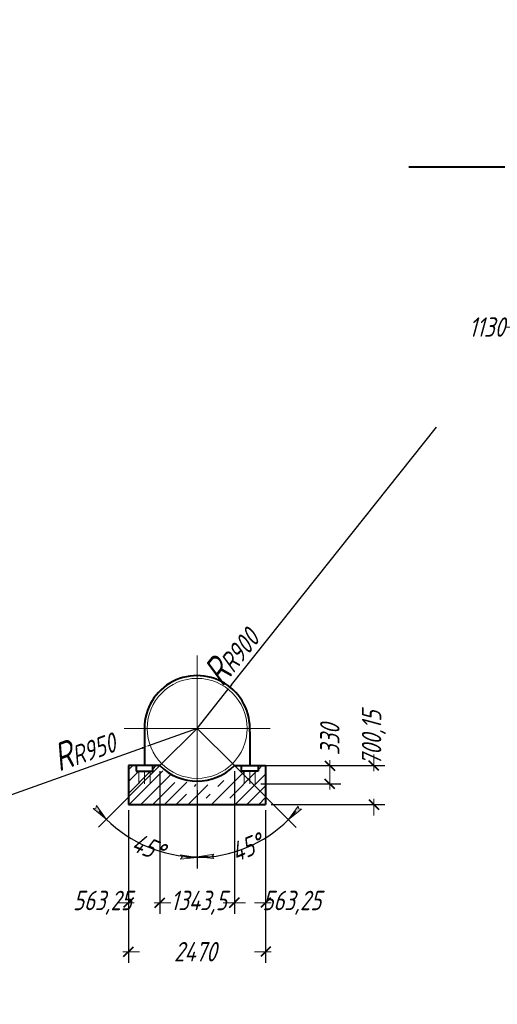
# Model space of a CAD drawing. Header units: millimetres. Extents: x 0 to 630, y 0 to 297.
# Tile 2 of 5: x 222 to 308, y 0 to 177. Entities that reach past the tile are written whole.
import ezdxf

# ---------------------------------------------------------------- set-up
doc = ezdxf.new("R2010")
doc.units = ezdxf.units.MM
for name, pattern in [('K5LT_AXLED', [19.5, 15, -1.5, 1.5, -1.5]), ('K5LT_BASIC', [0]), ('K5LT_DASHED', [6, 4, -2]), ('K5LT_THIN', [0])]:
    doc.linetypes.add(name, pattern=pattern)
doc.styles.add('KDIMTEXTSTYLE', font='GOST_AU.SHX', dxfattribs={"width": 0.96, "oblique": 15, "height": 5})
doc.dimstyles.new('KDIMSTYLE (0.01)', dxfattribs={"dimtxt": 5, "dimasz": 1, "dimexe": 2, "dimexo": 0, "dimgap": 1, "dimtad": 1, "dimlfac": 100, "dimtxsty": 'KDIMTEXTSTYLE', "dimsah": 1, "dimcen": 0, "dimdle": 1, "dimadec": 0, "dimazin": 0, "dimtfac": 0.667, "dimtmove": 0, "dimatfit": 3, "dimfxl": 0, "dimtvp": 1, "dimtolj": 1, "dimtzin": 0, "dimarcsym": 0})

# ---------------------------------------------------------------- blocks, each defined once
blk = doc.blocks.new('U37')
at = {"color": 30, "linetype": 'K5LT_AXLED', "lineweight": 18, "true_color": 0xff8000}
for q in [(253.99, 62.84), (240.85, 49.7), (253.99, 36.56), (267.13, 49.7)]:
    blk.add_line((253.99, 49.7), q, dxfattribs=at)
blk = doc.blocks.new('KDIMARROW_01')
blk.add_hatch(color=0).paths.add_polyline_path([(0, 0), (-3, 0.39), (-2.7, 0), (-3, -0.39)])
at = {"color": 0, "linetype": 'K5LT_THIN', "lineweight": 18}
for p, q in [((-2.7, 0), (-3, 0.39)), ((-3, 0.39), (0, 0)), ((0, 0), (-3, -0.39)), ((-3, -0.39), (-2.7, 0)), ((0, 0), (-1, 0))]:
    blk.add_line(p, q, dxfattribs=at)
blk = doc.blocks.new('KDIMARROW_03')
at = {"color": 0, "linetype": 'K5LT_THIN', "lineweight": 18}
for q in [(-1, 0), (2, 0)]:
    blk.add_line((0, 0), q, dxfattribs=at)
at = {"color": 0, "linetype": 'K5LT_BASIC', "lineweight": 40}
blk.add_line((-0.88, -0.88), (0.88, 0.88), dxfattribs=at)

msp = doc.modelspace()

# ---------------------------------------------------------------- hatches: boundary and pattern name
h = msp.add_hatch()
h.set_pattern_fill('Железобетон', style=0, pattern_type=0)
h.set_pattern_definition([(45, (0, 0), (-2.12132, 2.12132), []), (45, (-1.0607, 1.0607), (-2.12132, 2.12132), [10, -2, 1, -2])])
h.paths.add_polyline_path([(241.63726, 42.98296), (241.63726, 35.9815), (266.33726, 35.9815), (266.33726, 42.98296), (264.96652, 42.98296), (264.96652, 41.97106), (261.96652, 41.97106), (261.96652, 42.98296), (262.21798, 42.98296), (261.97557, 42.68808), (261.72102, 42.40361), (261.45477, 42.13006), (261.17729, 41.86791), (260.88907, 41.61762), (260.59061, 41.37962), (260.28245, 41.15434), (259.96512, 40.94216), (259.63917, 40.74347), (259.30519, 40.55861), (258.96375, 40.38791), (258.61546, 40.23166), (258.26093, 40.09015), (257.90078, 39.96361), (257.53565, 39.85227), (257.16617, 39.75634), (256.793, 39.67596), (256.41679, 39.6113), (256.03819, 39.56245), (255.65789, 39.52951), (255.27653, 39.51254), (254.8948, 39.51156), (254.51337, 39.52657), (254.1329, 39.55756), (253.75406, 39.60445), (253.37752, 39.66718), (253.00394, 39.74564), (252.63397, 39.83967), (252.26827, 39.94913), (251.90748, 40.07381), (251.55222, 40.21351), (251.20314, 40.36796), (250.86083, 40.53691), (250.5259, 40.72005), (250.19894, 40.91706), (249.88052, 41.1276), (249.5712, 41.35129), (249.27152, 41.58776), (248.98202, 41.83657), (248.7032, 42.09729), (248.43554, 42.36946), (248.17953, 42.65261), (247.9356, 42.94624), (247.90654, 42.98296), (246.00801, 42.98296), (246.00801, 41.97106), (243.00801, 41.97106), (243.00801, 42.98296)])

# ---------------------------------------------------------------- linework, layer by layer
at = {"color": 5, "linetype": 'K5LT_BASIC', "lineweight": 40, "true_color": 0x0000ff}
for p, q in [((310.0475, 150.80047), (292.0952, 150.80047)), ((244.50801, 49.07301), (244.50801, 42.98296)), ((263.46652, 49.07301), (263.46652, 42.98296)), ((247.26975, 42.98296), (241.63726, 42.98296)), ((241.63726, 42.98296), (241.63726, 35.9815)), ((243.00801, 42.98296), (243.00801, 41.97106)), ((246.00801, 41.97106), (246.00801, 42.98296)), ((260.70478, 42.98296), (266.33726, 42.98296)), ((261.96652, 41.97106), (261.96652, 42.98296)), ((264.96652, 42.98296), (264.96652, 41.97106)), ((266.33726, 42.98296), (266.33726, 35.9815)), ((243.00801, 41.97106), (246.00801, 41.97106)), ((264.96652, 41.97106), (261.96652, 41.97106)), ((241.63726, 35.9815), (266.33726, 35.9815))]:
    msp.add_line(p, q, dxfattribs=at)
at = {"color": 30, "linetype": 'K5LT_AXLED', "lineweight": 18, "true_color": 0xff8000}
for p in [(247.26975, 42.98296), (260.70478, 42.98296)]:
    msp.add_line(p, (253.98726, 49.70047), dxfattribs=at)
at = {"color": 7, "linetype": 'K5LT_DASHED', "lineweight": 18}
for p, q in [((243.50801, 41.97106), (243.50801, 39.68296)), ((244.50801, 41.97106), (244.50801, 39.68296)), ((245.50801, 41.97106), (245.50801, 39.68296)), ((262.46652, 41.97106), (262.46652, 39.68296)), ((263.46652, 41.97106), (263.46652, 39.68296)), ((264.46652, 41.97106), (264.46652, 39.68296))]:
    msp.add_line(p, q, dxfattribs=at)
at = {"color": 7, "linetype": 'K5LT_THIN', "lineweight": 18}
msp.add_circle((253.98726, 49.70047), 9, dxfattribs=at)
at = {"color": 5, "linetype": 'K5LT_BASIC', "lineweight": 40, "true_color": 0x0000ff}
for start, end in [(356.2129683, 183.7870317), (225, 315)]:
    msp.add_arc((253.98726, 49.70047), 9.5, start, end, dxfattribs=at)

# ---------------------------------------------------------------- block references
msp.add_blockref('U37', (0, 0))

# ---------------------------------------------------------------- dimensions: what is measured, and where the dimension line sits
at = {"color": 7}
for base, p1, p2, location in [((322.69726, 121.98235), (311.39726, 120.84398), (322.69726, 121.22829), (306.17507, 121.98235)), ((247.26975, 18.29314), (241.63726, 35.9815), (247.26975, 42.98296), (236.92938, 18.29314)), ((247.26975, 18.29314), (260.70478, 42.98296), (247.26975, 42.98296), (254.26975, 18.29314)), ((260.70478, 18.29314), (266.33726, 35.9815), (260.70478, 42.98296), (271.04515, 18.29314)), ((241.63726, 9.47122), (266.33726, 34.10829), (241.63726, 34.10829), (253.63726, 9.47122))]:
    msp.add_linear_dim(base=base, p1=p1, p2=p2, location=location, dimstyle='KDIMSTYLE (0.01)', override={"dimexo": 1, "dimpost": '\\H3.5;\\W0.96;\\Q15;<>', "dimblk1": 'KDIMARROW_03', "dimblk2": 'KDIMARROW_03', "dimse1": 0, "dimse2": 0, "dimclrt": 7, "dimtolj": 1}, dxfattribs=at).render()
for radius, location in [(9, (262.76684, 60.73602)), (9.5, (234.72241, 42.80113))]:
    msp.add_radius_dim(center=(253.98726, 49.70047), radius=radius, location=location, dimstyle='KDIMSTYLE (0.01)', override={"dimpost": '\\H3.5;\\W0.96;\\Q15;R<>', "dimblk2": 'KDIMARROW_01', "dimclrt": 7, "dimtolj": 1}, dxfattribs=at).render()
for base, p1, p2, location in [((277.89114, 39.68296), (264.46652, 42.98296), (264.46652, 39.68296), (277.89114, 47.67589)), ((285.82411, 42.98296), (266.33726, 35.9815), (266.33726, 42.98296), (285.82411, 47.95371))]:
    msp.add_linear_dim(base=base, p1=p1, p2=p2, angle=90, location=location, dimstyle='KDIMSTYLE (0.01)', override={"dimexo": 1, "dimpost": '\\H3.5;\\W0.96;\\Q15;<>', "dimblk1": 'KDIMARROW_03', "dimblk2": 'KDIMARROW_03', "dimse1": 0, "dimse2": 0, "dimclrt": 7, "dimtolj": 1}, dxfattribs=at).render()
for base, line1, line2, location in [((253.75602, 26.57689), ((253.98726, 49.70047), (253.98726, 38.56047)), ((253.98726, 49.70047), (247.26975, 42.98296)), (245.13781, 28.336)), ((270.25967, 33.09931), ((253.98726, 49.70047), (260.70478, 42.98296)), ((253.98726, 49.70047), (253.98726, 38.56047)), (262.88323, 28.2237))]:
    msp.add_angular_dim_2l(base=base, line1=line1, line2=line2, location=location, dimstyle='KDIMSTYLE (0.01)', override={"dimpost": '\\H3.5;\\W0.96;\\Q15;<>', "dimblk1": 'KDIMARROW_01', "dimblk2": 'KDIMARROW_01', "dimclrt": 7, "dimtolj": 1}, dxfattribs=at).render()

doc.saveas('drawing.dxf')
